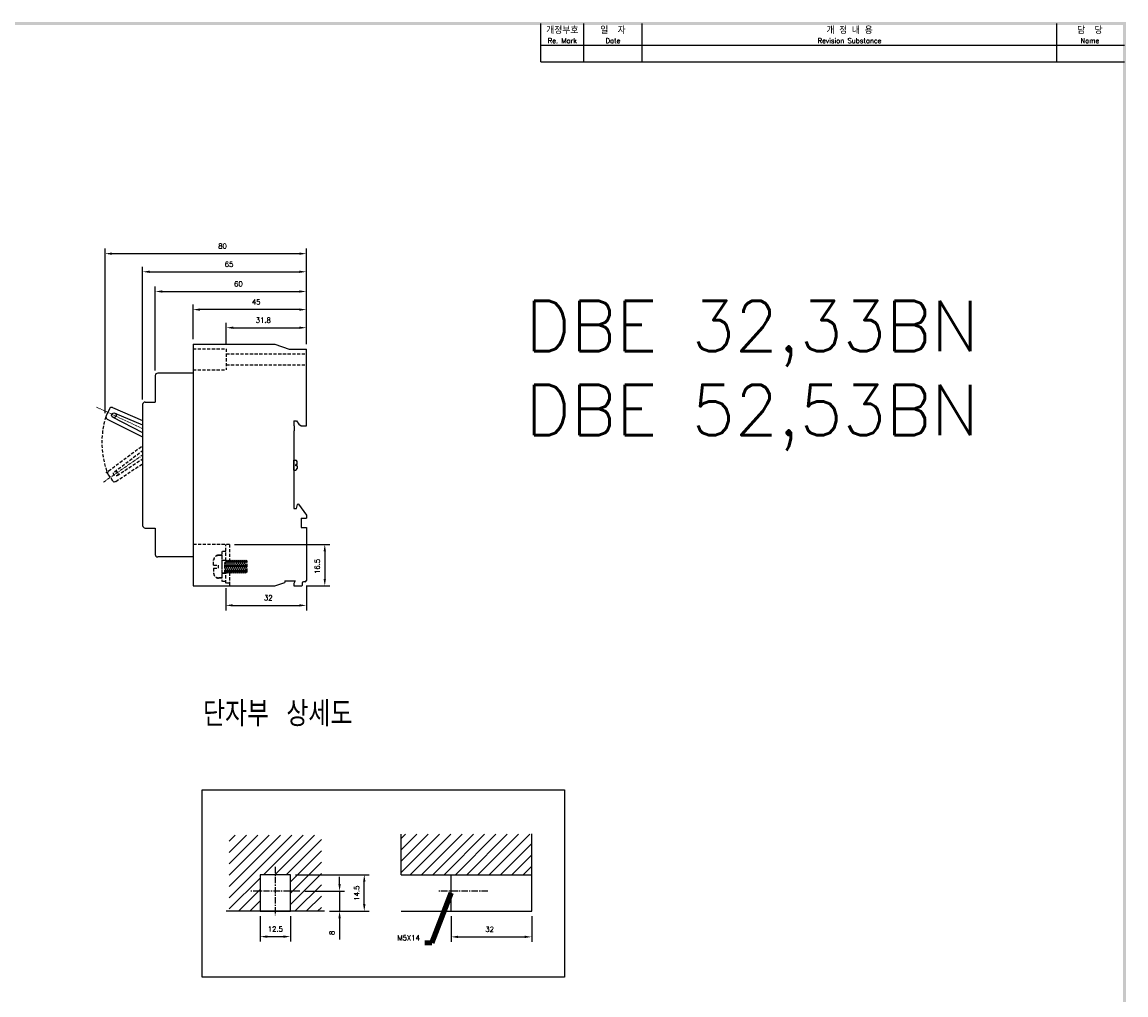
# Model space of a CAD drawing. Extents: x -194 to 1048, y -1928 to 566.
# Tile 5 of 5: x 606 to 1044, y 175 to 562. Entities that reach past the tile are written whole.
import ezdxf

# ---------------------------------------------------------------- set-up
doc = ezdxf.new("R2010")
doc.units = 0
doc.header["$MEASUREMENT"] = 0
doc.linetypes.add('CENTER', pattern=[2, 1.25, -0.25, 0.25, -0.25])
doc.linetypes.add('HIDDEN', pattern=[0.375, 0.25, -0.125])
for name, color, linetype in [('cen', 1, 'CENTER'), ('Device', 7, 'CONTINUOUS'), ('di', 3, 'CONTINUOUS'), ('DIM', 3, 'CONTINUOUS'), ('dimtaxt', 3, 'CONTINUOUS'), ('dwg', 7, 'CONTINUOUS'), ('hi', 5, 'HIDDEN'), ('text', 3, 'CONTINUOUS')]:
    doc.layers.add(name, color=color, linetype=linetype)
doc.styles.add('KIM', font='ROMANS.shx', dxfattribs={"height": 5, "bigfont": 'GSG1.shx'})
doc.styles.get("Standard").update_dxf_attribs({"font": 'romans.shx', "height": 2, "bigfont": 'hgs.shx'})
doc.dimstyles.get("Standard").update_dxf_attribs({"dimscale": 0, "dimtxt": 2, "dimasz": 2, "dimexe": 0.5, "dimexo": 0.5, "dimgap": 1, "dimtad": 1, "dimdsep": 46, "dimtxsty": 'Standard', "dimcen": 0, "dimclrd": 3, "dimclre": 3, "dimclrt": 3, "dimadec": 0, "dimazin": 2, "dimtp": 0.1, "dimtm": 0.1, "dimtfac": 1, "dimtmove": 0, "dimatfit": 3, "dimfxl": 0, "dimtolj": 1, "dimarcsym": 0})
doc.dimstyles.new('STANDARD$0', dxfattribs={"dimtxt": 5, "dimasz": 5, "dimexe": 1, "dimexo": 2, "dimgap": 2, "dimtad": 1, "dimdec": 4, "dimzin": 12, "dimdsep": 46, "dimtxsty": 'KIM', "dimcen": -1, "dimdle": 0.1, "dimadec": 0, "dimazin": 0, "dimtfac": 1, "dimtdec": 4, "dimtmove": 0, "dimatfit": 3, "dimfxl": 0, "dimtolj": 1, "dimtzin": 0, "dimarcsym": 0})

# ---------------------------------------------------------------- blocks, each defined once
blk = doc.blocks.new('*D577')
at = {"layer": 'di'}
for p, q in [((718.5, 337.83), (718.5, 328)), ((686.5, 336.83), (686.5, 328)), ((689.3, 330), (715.7, 330))]:
    blk.add_line(p, q, dxfattribs=at)
for points in [[(689.3, 330.47), (689.3, 329.54), (686.5, 330)], [(715.7, 330.47), (715.7, 329.54), (718.5, 330)]]:
    blk.add_solid(points, dxfattribs=at)
at = {"layer": 'di', "insert": (703.37, 333), "char_height": 2, "attachment_point": 5}
blk.add_mtext('\\A1;32', dxfattribs=at)
blk = doc.blocks.new('*D581')
at = {"layer": 'di'}
for p, q in [((638.59, 406.38), (638.59, 471.67)), ((641.39, 469.67), (715.7, 469.67)), ((718.5, 433.73), (718.5, 471.67))]:
    blk.add_line(p, q, dxfattribs=at)
for points in [[(641.39, 470.14), (641.39, 469.2), (638.59, 469.67)], [(715.7, 470.14), (715.7, 469.2), (718.5, 469.67)]]:
    blk.add_solid(points, dxfattribs=at)
at = {"layer": 'di', "insert": (685.22, 472.67), "char_height": 2, "attachment_point": 5}
blk.add_mtext('\\A1;80', dxfattribs=at)
blk = doc.blocks.new('*D582')
at = {"layer": 'di'}
for p, q in [((653.5, 411.73), (653.5, 464.48)), ((656.3, 462.48), (715.7, 462.48)), ((718.5, 433.73), (718.5, 464.48))]:
    blk.add_line(p, q, dxfattribs=at)
for points in [[(656.3, 462.95), (656.3, 462.01), (653.5, 462.48)], [(715.7, 462.95), (715.7, 462.01), (718.5, 462.48)]]:
    blk.add_solid(points, dxfattribs=at)
at = {"layer": 'di', "insert": (687.79, 465.48), "char_height": 2, "attachment_point": 5}
blk.add_mtext('\\A1;65', dxfattribs=at)
blk = doc.blocks.new('*D583')
at = {"layer": 'di'}
for p, q in [((658.5, 423.23), (658.5, 456.65)), ((718.5, 433.73), (718.5, 456.65)), ((661.3, 454.65), (715.7, 454.65))]:
    blk.add_line(p, q, dxfattribs=at)
for points in [[(661.3, 455.11), (661.3, 454.18), (658.5, 454.65)], [(715.7, 455.11), (715.7, 454.18), (718.5, 454.65)]]:
    blk.add_solid(points, dxfattribs=at)
at = {"layer": 'di', "insert": (691.52, 457.65), "char_height": 2, "attachment_point": 5}
blk.add_mtext('\\A1;60', dxfattribs=at)
blk = doc.blocks.new('*D584')
at = {"layer": 'di'}
for p, q in [((673.5, 435.73), (673.5, 449.46)), ((715.7, 447.46), (676.3, 447.46)), ((718.5, 433.73), (718.5, 449.46))]:
    blk.add_line(p, q, dxfattribs=at)
for points in [[(676.3, 447.92), (676.3, 446.99), (673.5, 447.46)], [(715.7, 447.92), (715.7, 446.99), (718.5, 447.46)]]:
    blk.add_solid(points, dxfattribs=at)
at = {"layer": 'di', "insert": (698.58, 450.46), "char_height": 2, "attachment_point": 5}
blk.add_mtext('\\A1;45', dxfattribs=at)
blk = doc.blocks.new('*D619')
at = {"layer": 'di'}
for p, q in [((690, 354.23), (727.81, 354.23)), ((725.81, 351.43), (725.81, 340.53)), ((718.6, 337.73), (727.81, 337.73))]:
    blk.add_line(p, q, dxfattribs=at)
for points in [[(725.34, 351.43), (726.27, 351.43), (725.81, 354.23)], [(725.34, 340.53), (726.27, 340.53), (725.81, 337.73)]]:
    blk.add_solid(points, dxfattribs=at)
at = {"layer": 'di', "insert": (722.81, 345.46), "char_height": 2, "attachment_point": 5, "rotation": 90}
blk.add_mtext('\\A1;16.5', dxfattribs=at)
blk = doc.blocks.new('*D608')
at = {"layer": 'di'}
for p, q in [((686.7, 433.88), (686.7, 442.26)), ((689.5, 440.26), (715.7, 440.26)), ((718.5, 433.88), (718.5, 442.26))]:
    blk.add_line(p, q, dxfattribs=at)
for points in [[(689.5, 440.73), (689.5, 439.8), (686.7, 440.26)], [(715.7, 440.73), (715.7, 439.8), (718.5, 440.26)]]:
    blk.add_solid(points, dxfattribs=at)
at = {"layer": 'di', "insert": (701.4, 443.26), "char_height": 2, "attachment_point": 5}
blk.add_mtext('\\A1;31.8', dxfattribs=at)
blk = doc.blocks.new('*D613')
at = {"layer": 'di'}
for p, q in [((731.68, 219.35), (731.68, 222.15)), ((717.91, 216.55), (733.68, 216.55)), ((731.68, 216.55), (731.68, 208.55)), ((727.66, 208.55), (733.68, 208.55)), ((731.68, 205.75), (731.68, 197.28))]:
    blk.add_line(p, q, dxfattribs=at)
for points in [[(731.21, 219.35), (732.15, 219.35), (731.68, 216.55)], [(731.21, 205.75), (732.15, 205.75), (731.68, 208.55)]]:
    blk.add_solid(points, dxfattribs=at)
at = {"layer": 'di', "insert": (728.68, 199.95), "char_height": 2, "attachment_point": 5, "rotation": 90}
blk.add_mtext('\\A1;8', dxfattribs=at)
blk = doc.blocks.new('*D614')
at = {"layer": 'di'}
for p, q in [((714.17, 223.05), (743.48, 223.05)), ((741.48, 211.35), (741.48, 220.25)), ((728.16, 208.55), (743.48, 208.55))]:
    blk.add_line(p, q, dxfattribs=at)
for points in [[(741.01, 220.25), (741.95, 220.25), (741.48, 223.05)], [(741.01, 211.35), (741.95, 211.35), (741.48, 208.55)]]:
    blk.add_solid(points, dxfattribs=at)
at = {"layer": 'di', "insert": (738.48, 215.72), "char_height": 2, "attachment_point": 5, "rotation": 90}
blk.add_mtext('\\A1;14.5', dxfattribs=at)
blk = doc.blocks.new('*D615')
at = {"layer": 'di'}
for p, q in [((700.17, 206.55), (700.17, 196.46)), ((712.17, 206.55), (712.17, 196.46)), ((702.97, 198.46), (709.37, 198.46))]:
    blk.add_line(p, q, dxfattribs=at)
for points in [[(702.97, 198.93), (702.97, 197.99), (700.17, 198.46)], [(709.37, 198.93), (709.37, 197.99), (712.17, 198.46)]]:
    blk.add_solid(points, dxfattribs=at)
at = {"layer": 'di', "insert": (706.17, 201.46), "char_height": 2, "attachment_point": 5}
blk.add_mtext('\\A1;12.5', dxfattribs=at)
blk = doc.blocks.new('*D616')
at = {"layer": 'di'}
for p, q in [((775.94, 206.55), (775.94, 196.36)), ((807.94, 206.55), (807.94, 196.36)), ((778.74, 198.36), (805.14, 198.36))]:
    blk.add_line(p, q, dxfattribs=at)
for points in [[(778.74, 198.83), (778.74, 197.89), (775.94, 198.36)], [(805.14, 198.83), (805.14, 197.89), (807.94, 198.36)]]:
    blk.add_solid(points, dxfattribs=at)
at = {"layer": 'di', "insert": (791.25, 201.36), "char_height": 2, "attachment_point": 5}
blk.add_mtext('\\A1;32', dxfattribs=at)

msp = doc.modelspace()

# ---------------------------------------------------------------- hatches: boundary and pattern name
at = {"layer": 'di'}
h = msp.add_hatch(dxfattribs=at)
h.set_pattern_fill('ANSI31', color=256, style=0)
h.set_pattern_definition([(45, (-242.6796, -34.1573), (-2.245064, 2.245064), [])])
h.paths.add_polyline_path([(724.439, 238.723), (687.895, 238.723), (687.895, 208.546), (700.167, 208.546), (700.167, 223.046), (712.167, 223.046), (712.167, 208.546), (724.439, 208.546)])
h = msp.add_hatch(dxfattribs=at)
h.set_pattern_fill('ANSI31', color=256, style=0)
h.set_pattern_definition([(45, (-242.6796, -42.9393), (-2.245064, 2.245064), [])])
h.paths.add_polyline_path([(807.941, 239.161), (756.067, 239.161), (756.067, 223.046), (807.941, 223.046)])

# ---------------------------------------------------------------- linework, layer by layer
at = {"layer": 'cen', "lineweight": 5}
for p, q in [((635.119, 408.758), (653.495, 400.189)), ((637.955, 378.936), (653.495, 389.717))]:
    msp.add_line(p, q, dxfattribs=at)
at = {"layer": 'cen', "ltscale": 2}
for p, q in [((706.167, 226.141), (706.167, 206.95)), ((715.913, 216.546), (696.421, 216.546)), ((790.56, 216.546), (771.068, 216.546))]:
    msp.add_line(p, q, dxfattribs=at)
at = {"layer": 'Device', "linetype": 'Continuous'}
for p, q in [((673.495, 433.725), (673.495, 354.325)), ((673.495, 433.725), (705.995, 433.725)), ((705.995, 433.725), (711.71, 431.725)), ((711.71, 431.725), (718.495, 431.725)), ((718.495, 401.325), (718.495, 431.725)), ((658.495, 421.225), (658.495, 410.725)), ((673.495, 422.225), (659.495, 422.225)), ((640.296, 408.031), (639.004, 405.26)), ((641.599, 408.527), (653.495, 403.399)), ((653.495, 409.725), (653.495, 403.399)), ((654.495, 410.725), (658.495, 410.725)), ((639.461, 403.943), (653.495, 396.89)), ((641.717, 404.688), (653.495, 398.686)), ((642.478, 406.32), (653.495, 401.644)), ((653.495, 403.399), (653.495, 361.725)), ((713.495, 403.325), (713.495, 401.325)), ((713.495, 403.325), (714.595, 403.325)), ((713.495, 403.325), (714.495, 403.325)), ((714.595, 403.325), (715.495, 402.025)), ((713.495, 401.325), (713.695, 401.325)), ((713.495, 399.325), (713.495, 368.525)), ((713.495, 399.325), (713.695, 399.325)), ((713.695, 401.325), (713.695, 399.325)), ((715.495, 402.025), (716.495, 401.325)), ((716.495, 401.325), (718.495, 401.325)), ((713.495, 383.725), (713.495, 387.725)), ((713.495, 387.725), (714.195, 387.725)), ((714.295, 385.475), (714.295, 385.975)), ((714.795, 385.975), (714.295, 385.975)), ((714.795, 385.975), (714.795, 387.125)), ((713.495, 383.725), (714.195, 383.725)), ((714.795, 385.475), (714.295, 385.475)), ((714.795, 385.475), (714.795, 384.325)), ((713.495, 368.525), (714.595, 368.525)), ((714.595, 368.525), (715.022, 370.116)), ((715.378, 370.181), (718.495, 365.825)), ((716.495, 364.625), (716.495, 360.925)), ((716.495, 364.625), (718.495, 364.625)), ((718.495, 365.825), (718.495, 364.625)), ((654.495, 360.725), (658.495, 360.725)), ((658.495, 360.725), (658.495, 350.225)), ((716.495, 360.925), (718.495, 360.925)), ((718.495, 360.925), (718.495, 339.825)), ((673.495, 359.025), (673.495, 355.825)), ((673.495, 354.325), (673.495, 337.725)), ((673.495, 349.225), (659.495, 349.225)), ((673.495, 337.725), (705.995, 337.725)), ((705.995, 337.725), (709.995, 339.125)), ((709.995, 339.725), (714.095, 339.725)), ((709.995, 339.725), (709.995, 339.125)), ((714.095, 339.725), (713.495, 338.725)), ((713.495, 338.725), (713.495, 337.725)), ((713.495, 337.725), (716.595, 337.725)), ((716.795, 338.825), (716.795, 337.925)), ((717.995, 339.325), (717.295, 339.325))]:
    msp.add_line(p, q, dxfattribs=at)
msp.add_circle((642.097, 405.504), 0.9, dxfattribs=at)
for centre, radius, start, end in [((659.495, 421.225), 1, 90, 180), ((641.203, 407.608), 1, 66.68468, 155), ((654.495, 409.725), 1, 90, 180), ((639.91, 404.837), 1, 155, 243.31532), ((714.195, 387.125), 0.6, 0, 90), ((714.195, 384.325), 0.6, 270, 0), ((715.215, 370.065), 0.2, 35.59381, 165), ((654.495, 361.725), 1, 180, 270), ((659.495, 350.225), 1, 180, 270), ((716.595, 337.925), 0.2, 270, 0), ((717.295, 338.825), 0.5, 90, 180), ((717.995, 339.825), 0.5, 270, 0)]:
    msp.add_arc(centre, radius, start, end, dxfattribs=at)
at = {"layer": 'di'}
msp.add_lwpolyline([(677.106, 256.738), (820.932, 256.738), (820.932, 182.345), (677.106, 182.345)], close=True, dxfattribs=at)
at = {"layer": 'dimtaxt'}
for p, q in [((828.629, 545.789), (828.629, 561.03)), ((851.795, 545.789), (851.795, 561.03)), ((1016.452, 545.789), (1016.452, 561.03)), ((811.559, 552.495), (1043.222, 552.495)), ((811.559, 545.789), (1043.222, 545.789))]:
    msp.add_line(p, q, dxfattribs=at)
at = {"layer": 'dwg', "color": 7}
for p, q in [((756.067, 223.046), (756.067, 239.161)), ((807.941, 208.546), (807.941, 239.243)), ((756.067, 223.046), (807.941, 223.046)), ((775.941, 208.546), (775.941, 223.046)), ((725.659, 208.546), (686.675, 208.546)), ((756.067, 208.546), (807.941, 208.546))]:
    msp.add_line(p, q, dxfattribs=at)
msp.add_lwpolyline([(700.167, 208.546), (712.167, 208.546), (712.167, 223.046), (700.167, 223.046)], close=True, dxfattribs=at)
at = {"layer": 'dwg'}
for points in [[(48.902, 561.64), (50.121, 560.42), (1043.831, 561.64), (1042.612, 560.42)], [(1043.831, 561.64), (1042.612, 560.42), (1043.831, -138.225), (1042.612, -137.006)]]:
    msp.add_trace(points, dxfattribs=at)
at = {"layer": 'hi', "linetype": 'HIDDEN', "ltscale": 5}
for p, q in [((673.495, 431.875), (686.695, 431.875)), ((686.695, 431.875), (686.695, 423.575)), ((686.695, 429.925), (718.495, 429.925)), ((686.695, 425.525), (718.495, 425.525)), ((673.495, 423.575), (686.695, 423.575)), ((639.968, 383.4), (653.495, 393.478)), ((642.319, 383.058), (653.495, 391.481)), ((642.869, 379.258), (653.495, 386.242)), ((643.351, 381.584), (653.495, 388.171)), ((639.746, 382.025), (641.5, 379.52)), ((687.995, 354.225), (673.495, 354.225)), ((684.995, 351.425), (684.995, 339.425)), ((686.495, 351.425), (684.995, 351.425)), ((686.495, 347.825), (686.495, 354.225)), ((687.995, 354.225), (687.995, 347.609)), ((681.695, 346.025), (681.695, 348.025)), ((681.695, 345.925), (681.695, 347.925)), ((684.995, 349.925), (683.595, 349.925)), ((684.995, 349.825), (683.595, 349.825)), ((684.995, 349.925), (684.995, 340.925)), ((684.995, 349.925), (684.995, 340.925)), ((684.995, 347.925), (686.595, 347.925)), ((686.595, 347.825), (684.995, 347.825)), ((686.595, 343.358), (686.195, 347.092)), ((686.195, 342.925), (686.195, 347.092)), ((686.595, 343.258), (686.195, 346.992)), ((686.195, 342.825), (686.195, 346.992)), ((686.995, 342.925), (686.595, 347.925)), ((686.995, 347.492), (686.595, 347.925)), ((686.995, 342.825), (686.595, 347.825)), ((686.995, 347.392), (686.595, 347.825)), ((686.995, 347.492), (687.395, 347.925)), ((686.995, 347.392), (687.395, 347.825)), ((687.395, 343.358), (686.995, 347.492)), ((687.395, 343.258), (686.995, 347.392)), ((687.795, 342.925), (687.395, 347.925)), ((687.395, 347.925), (687.795, 347.492)), ((687.795, 342.825), (687.395, 347.825)), ((687.395, 347.825), (687.795, 347.392)), ((687.795, 347.492), (688.195, 347.925)), ((687.795, 347.392), (688.195, 347.825)), ((688.195, 343.358), (687.795, 347.492)), ((688.195, 343.258), (687.795, 347.392)), ((688.595, 342.925), (688.195, 347.925)), ((688.195, 347.925), (688.595, 347.492)), ((688.595, 342.825), (688.195, 347.825)), ((688.195, 347.825), (688.595, 347.392)), ((688.595, 347.492), (688.995, 347.925)), ((688.595, 347.392), (688.995, 347.825)), ((688.995, 343.358), (688.595, 347.492)), ((688.995, 343.258), (688.595, 347.392)), ((689.395, 342.925), (688.995, 347.925)), ((688.995, 347.925), (689.395, 347.492)), ((689.395, 342.825), (688.995, 347.825)), ((688.995, 347.825), (689.395, 347.392)), ((689.395, 347.492), (689.795, 347.925)), ((689.395, 347.392), (689.795, 347.825)), ((689.795, 343.358), (689.395, 347.492)), ((689.795, 343.258), (689.395, 347.392)), ((689.795, 347.925), (690.195, 347.492)), ((690.195, 342.925), (689.795, 347.925)), ((689.795, 347.825), (690.195, 347.392)), ((690.195, 342.825), (689.795, 347.825)), ((690.195, 347.492), (690.595, 347.925)), ((690.195, 347.392), (690.595, 347.825)), ((690.595, 343.358), (690.195, 347.492)), ((690.595, 343.258), (690.195, 347.392)), ((690.995, 342.925), (690.595, 347.925)), ((690.595, 347.925), (690.995, 347.492)), ((690.995, 342.825), (690.595, 347.825)), ((690.595, 347.825), (690.995, 347.392)), ((690.995, 347.492), (691.395, 347.925)), ((690.995, 347.392), (691.395, 347.825)), ((691.395, 343.358), (690.995, 347.492)), ((691.395, 343.258), (690.995, 347.392)), ((691.795, 342.925), (691.395, 347.925)), ((691.395, 347.925), (691.795, 347.492)), ((691.795, 342.825), (691.395, 347.825)), ((691.395, 347.825), (691.795, 347.392)), ((691.795, 347.492), (692.195, 347.925)), ((691.795, 347.392), (692.195, 347.825)), ((692.195, 343.358), (691.795, 347.492)), ((692.195, 343.258), (691.795, 347.392)), ((692.595, 342.925), (692.195, 347.925)), ((692.195, 347.925), (692.595, 347.492)), ((692.595, 342.825), (692.195, 347.825)), ((692.195, 347.825), (692.595, 347.392)), ((692.595, 347.492), (692.995, 347.925)), ((692.595, 347.392), (692.995, 347.825)), ((692.995, 343.358), (692.595, 347.492)), ((692.995, 343.258), (692.595, 347.392)), ((693.395, 342.925), (692.995, 347.925)), ((692.995, 347.925), (693.395, 347.492)), ((693.395, 342.825), (692.995, 347.825)), ((692.995, 347.825), (693.395, 347.392)), ((693.395, 347.492), (693.795, 347.925)), ((693.395, 347.392), (693.795, 347.825)), ((693.795, 343.358), (693.395, 347.492)), ((693.795, 343.258), (693.395, 347.392)), ((694.195, 342.925), (693.795, 347.925)), ((693.795, 347.925), (694.195, 347.492)), ((694.195, 342.825), (693.795, 347.825)), ((693.795, 347.825), (694.195, 347.392)), ((694.539, 347.948), (694.195, 347.492)), ((694.539, 347.848), (694.195, 347.392)), ((694.595, 343.358), (694.195, 347.492)), ((694.595, 343.258), (694.195, 347.392)), ((694.767, 343.13), (694.539, 347.948)), ((694.995, 347.492), (694.539, 347.948)), ((694.767, 343.03), (694.539, 347.848)), ((694.995, 347.392), (694.539, 347.848)), ((694.995, 343.358), (694.995, 347.492)), ((694.995, 343.258), (694.995, 347.392)), ((681.695, 346.025), (683.495, 346.025)), ((681.695, 345.925), (683.495, 345.925)), ((681.695, 344.825), (681.695, 342.825)), ((681.695, 344.825), (683.495, 344.825)), ((681.695, 344.725), (681.695, 342.725)), ((681.695, 344.725), (683.495, 344.725)), ((683.495, 346.025), (683.495, 344.825)), ((683.495, 345.925), (683.495, 344.725)), ((684.995, 342.925), (686.195, 342.925)), ((684.995, 342.825), (686.195, 342.825)), ((686.595, 343.358), (686.195, 342.925)), ((686.595, 343.258), (686.195, 342.825)), ((686.495, 338.825), (686.495, 343.15)), ((686.995, 342.925), (686.595, 343.358)), ((686.995, 342.825), (686.595, 343.258)), ((686.995, 342.925), (687.395, 343.358)), ((686.995, 342.825), (687.395, 343.258)), ((687.395, 343.358), (687.795, 342.925)), ((687.395, 343.258), (687.795, 342.825)), ((687.795, 342.925), (688.195, 343.358)), ((687.795, 342.825), (688.195, 343.258)), ((687.995, 343.042), (687.995, 337.725)), ((688.195, 343.358), (688.595, 342.925)), ((688.195, 343.258), (688.595, 342.825)), ((688.595, 342.925), (688.995, 343.358)), ((688.595, 342.825), (688.995, 343.258)), ((688.995, 343.358), (689.395, 342.925)), ((688.995, 343.258), (689.395, 342.825)), ((689.395, 342.925), (689.795, 343.358)), ((689.395, 342.825), (689.795, 343.258)), ((689.795, 343.358), (690.195, 342.925)), ((689.795, 343.258), (690.195, 342.825)), ((690.195, 342.925), (690.595, 343.358)), ((690.195, 342.825), (690.595, 343.258)), ((690.595, 343.358), (690.995, 342.925)), ((690.595, 343.258), (690.995, 342.825)), ((690.995, 342.925), (691.395, 343.358)), ((690.995, 342.825), (691.395, 343.258)), ((691.395, 343.358), (691.795, 342.925)), ((691.395, 343.258), (691.795, 342.825)), ((691.795, 342.925), (692.195, 343.358)), ((691.795, 342.825), (692.195, 343.258)), ((692.195, 343.358), (692.595, 342.925)), ((692.195, 343.258), (692.595, 342.825)), ((692.595, 342.925), (692.995, 343.358)), ((692.595, 342.825), (692.995, 343.258)), ((692.995, 343.358), (693.395, 342.925)), ((692.995, 343.258), (693.395, 342.825)), ((693.395, 342.925), (693.795, 343.358)), ((693.395, 342.825), (693.795, 343.258)), ((693.795, 343.358), (694.195, 342.925)), ((693.795, 343.258), (694.195, 342.825)), ((694.595, 343.358), (694.195, 342.925)), ((694.595, 343.258), (694.195, 342.825)), ((694.767, 343.13), (694.595, 343.358)), ((694.767, 343.03), (694.595, 343.258)), ((694.995, 343.358), (694.767, 343.13)), ((694.995, 343.258), (694.767, 343.03)), ((684.995, 340.925), (683.595, 340.925)), ((684.995, 340.825), (683.595, 340.825)), ((686.495, 339.425), (684.995, 339.425)), ((687.995, 338.825), (686.495, 338.825))]:
    msp.add_line(p, q, dxfattribs=at)
msp.add_circle((642.835, 382.321), 0.9, dxfattribs=at)
for centre, radius, start, end in [((671.087, 394.597), 33.775, 162.30085, 201.80386), ((640.565, 382.598), 1, 126.68468, 215), ((683.595, 348.025), 1.9, 90, 180), ((683.595, 347.925), 1.9, 90, 180), ((683.595, 342.825), 1.9, 180, 270), ((683.595, 342.725), 1.9, 180, 270)]:
    msp.add_arc(centre, radius, start, end, dxfattribs=at)
at = {"layer": 'hi', "linetype": 'HIDDEN'}
msp.add_arc((642.319, 380.093), 1, 215, 303.31532, dxfattribs=at)
msp.add_point((639.189, 382.82), dxfattribs=at)
at = {"layer": 'text'}
msp.add_line((811.559, 545.789), (811.559, 561.03), dxfattribs=at)

# ---------------------------------------------------------------- texts
at = {"layer": 'di'}
for s, insert, char_height, width, attachment_point in [('개정부호\\P{\\H0.72727x;Re. Mark}', (820.094, 556.458), 2.68241, 17.06988, 5), ('{\\H1.1x;일  자}\\P{\\H0.8x;Date}', (840.212, 556.458), 2.43855, 23.16626, 5), ('{\\H1.1x;개 정 내 용\\P\\H0.72727x;Revision Substance}', (934.124, 556.458), 2.43855, 164.65684, 5), ('담  당\\P{\\H0.72727x;Name}', (1029.532, 556.458), 2.68241, 26.15998, 5), ('{\\Fromans,hgs|c129;단자부 상세도}', (677.462, 291.956), 10, 116.39597, 1)]:
    msp.add_mtext(s, dxfattribs=dict(at, insert=insert, char_height=char_height, width=width, attachment_point=attachment_point))
at = {"layer": 'di', "insert": (763.565, 196.973), "char_height": 2, "attachment_point": 9}
msp.add_mtext('M5X14', dxfattribs=at)
at = {"layer": 'DIM', "insert": (805.431, 450.939), "char_height": 20, "width": 782.77285, "attachment_point": 1}
msp.add_mtext('{\\Fromans,hgs|c129;DB}E 32,33BN\\PDBE 52,53BN', dxfattribs=at)

# ---------------------------------------------------------------- dimensions: what is measured, and where the dimension line sits
at = {"layer": 'di'}
for base, p1, p2, text, picture, middle in [((718.495, 469.67), (638.594, 404.379), (718.495, 431.725), '80', '*D581', (685.223, 469.67)), ((712.167, 198.46), (700.167, 208.546), (712.167, 208.546), '12.5', '*D615', (706.167, 198.46))]:
    dim = msp.add_linear_dim(base=base, p1=p1, p2=p2, text=text, dimstyle='STANDARD$0', override={"dimtxt": 3, "dimasz": 2.8, "dimexe": 2, "dimdec": 2, "dimzin": 8, "dimtxsty": 'Standard', "dimcen": 0, "dimclrd": 256, "dimclre": 256, "dimclrt": 256, "dimadec": 2, "dimazin": 2, "dimtfac": 0.6, "dimtdec": 2, "dimtzin": 8, "dimlwd": 65535, "dimlwe": 65535, "dimarcsym": 1}, dxfattribs=at)
    dim.commit()
    dim.dimension.update_dxf_attribs({"geometry": picture, "text_midpoint": middle, "dimtype": 160})
for base, p1, p2, angle, picture, middle in [((718.495, 462.479), (653.495, 409.725), (718.495, 431.725), 180, '*D582', (687.791, 462.479)), ((718.495, 454.646), (658.495, 421.225), (718.495, 431.725), 180, '*D583', (691.516, 454.646)), ((673.495, 447.455), (718.495, 431.725), (673.495, 433.725), 180, '*D584', (698.579, 447.455)), ((725.807, 337.725), (687.995, 354.225), (716.595, 337.725), 90, '*D619', (725.807, 345.463)), ((718.495, 330.002), (686.495, 338.825), (718.495, 339.825), 180, '*D577', (703.374, 330.002)), ((741.482, 223.046), (726.159, 208.546), (712.167, 223.046), 90, '*D614', (741.482, 215.721)), ((731.68, 216.546), (725.659, 208.546), (715.913, 216.546), 90, '*D613', (731.68, 199.946))]:
    dim = msp.add_linear_dim(base=base, p1=p1, p2=p2, angle=angle, dimstyle='STANDARD$0', override={"dimtxt": 3, "dimasz": 2.8, "dimexe": 2, "dimdec": 2, "dimzin": 8, "dimtxsty": 'Standard', "dimcen": 0, "dimclrd": 256, "dimclre": 256, "dimclrt": 256, "dimadec": 2, "dimazin": 2, "dimtfac": 0.6, "dimtdec": 2, "dimtzin": 8, "dimlwd": 65535, "dimlwe": 65535, "dimarcsym": 1}, dxfattribs=at)
    dim.commit()
    dim.dimension.update_dxf_attribs({"geometry": picture, "text_midpoint": middle, "dimtype": 160})
for base, p1, p2, picture, middle in [((718.495, 440.265), (686.695, 431.875), (718.495, 431.875), '*D608', (701.405, 440.265)), ((807.941, 198.359), (775.941, 208.546), (807.941, 208.546), '*D616', (791.25, 198.359))]:
    dim = msp.add_linear_dim(base=base, p1=p1, p2=p2, dimstyle='STANDARD$0', override={"dimtxt": 3, "dimasz": 2.8, "dimexe": 2, "dimdec": 2, "dimzin": 8, "dimtxsty": 'Standard', "dimcen": 0, "dimclrd": 256, "dimclre": 256, "dimclrt": 256, "dimadec": 2, "dimazin": 2, "dimtfac": 0.6, "dimtdec": 2, "dimtzin": 8, "dimlwd": 65535, "dimlwe": 65535, "dimarcsym": 1}, dxfattribs=at)
    dim.commit()
    dim.dimension.update_dxf_attribs({"geometry": picture, "text_midpoint": middle, "dimtype": 160})

# ---------------------------------------------------------------- leaders
msp.add_leader([(775.941, 215.796), (768.365, 195.973), (765.565, 195.973)], dimstyle='Standard', override={"dimscale": 1, "dimtxt": 3, "dimasz": 2.8, "dimexe": 2, "dimexo": 2, "dimgap": 2, "dimdle": 0.1, "dimclrd": 256, "dimclre": 256, "dimclrt": 256, "dimadec": 2, "dimtfac": 0.6, "dimlwd": 65535, "dimlwe": 65535, "dimarcsym": 1}, dxfattribs=at)

doc.saveas('drawing.dxf')
